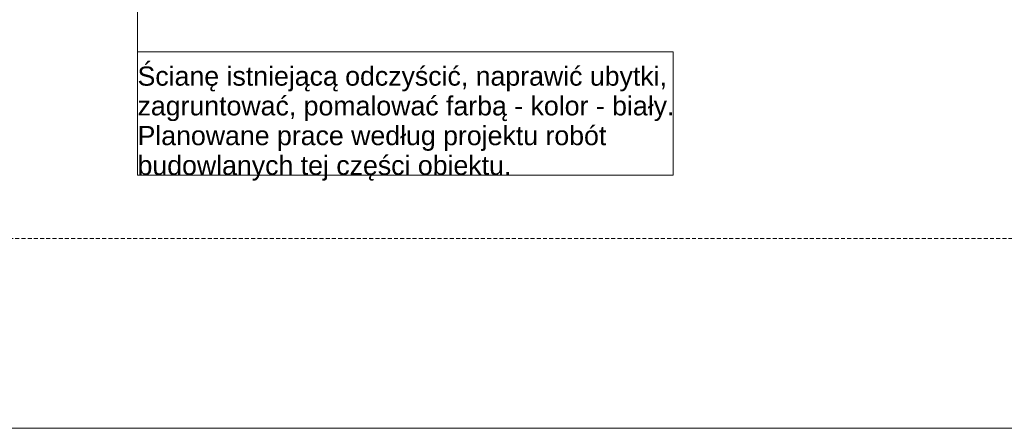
# Model space of a CAD drawing. Extents: x 180 to 6240, y 54 to 2910.
# Tile 6 of 17: x 1422 to 2659, y 60 to 573. Entities that reach past the tile are written whole.
import ezdxf
from ezdxf.xclip import XClip

# ---------------------------------------------------------------- set-up
doc = ezdxf.new("R2010")
doc.units = 0
doc.header["$MEASUREMENT"] = 0
doc.header["$XCLIPFRAME"] = 0
doc.linetypes.add('Przerywana długa', pattern=[78, 50, -28])
for name, color, linetype in [('810-G Ogólne', 7, 'Continuous'), ('820-G Rysunki Obrazki', 7, 'Continuous'), ('840-G Znaczniki ogólne', 7, 'Continuous')]:
    doc.layers.add(name, color=color, linetype=linetype)
doc.styles.add('STYL_AUTOMATYCZNY_3', font='arial.ttf')

# ---------------------------------------------------------------- blocks, each defined once
blk = doc.blocks.new('Rysunek_1_1', base_point=(4271.1, -7264.2))
at = {"layer": '820-G Rysunki Obrazki', "color": 154, "linetype": 'Continuous', "lineweight": 13, "ltscale": 0.2}
for p, q in [((1570, 897.8), (1570, 377.6)), ((2243, 532.4), (1570, 532.4)), ((1570, 532.4), (1570, 377.6)), ((2243, 377.6), (2243, 532.4)), ((1570, 377.6), (2243, 377.6)), ((1570, 377.6), (2243, 377.6))]:
    blk.add_line(p, q, dxfattribs=at)
at = {"layer": '820-G Rysunki Obrazki', "color": 154, "linetype": 'Continuous', "lineweight": 13, "insert": (1570, 370.7), "char_height": 24, "attachment_point": 7, "line_spacing_factor": 0.932798, "style": 'STYL_AUTOMATYCZNY_3'}
blk.add_mtext('\\A1;{\\pql;\\fArial|b0|i0|c238|p0;\\W1.000000;Ścianę istniejącą odczyścić, naprawić ubytki, \\P\\pql;\\fArial|b0|i0|c238|p0;\\W1.000000;zagruntować, pomalować farbą - kolor - biały.\\fArial|b0|i0|c238|p0;\\W1.000000; \\P\\pql;\\fArial|b0|i0|c238|p0;\\W1.000000;Planowane prace według projektu robót \\P\\pql;\\fArial|b0|i0|c238|p0;\\W1.000000;budowlanych tej części obiektu.}', dxfattribs=at)

msp = doc.modelspace()

# ---------------------------------------------------------------- linework, layer by layer
at = {"layer": '810-G Ogólne', "color": 7, "linetype": 'Continuous', "lineweight": 13, "ltscale": 0.1}
msp.add_line((5240, 60), (180, 60), dxfattribs=at)
at = {"layer": '840-G Znaczniki ogólne', "color": 8, "linetype": 'Przerywana długa', "lineweight": 13, "ltscale": 0.1}
msp.add_lwpolyline([(239.3, 2697.2), (5076, 2697.2), (5076, 2429.8), (5298, 2429.8), (5298, 298), (239.3, 298)], close=True, dxfattribs=at)

# ---------------------------------------------------------------- block references
at = {"layer": '820-G Rysunki Obrazki', "color": 7, "linetype": 'Continuous', "lineweight": 13, "ltscale": 0.1}
ref = msp.add_blockref('Rysunek_1_1', (4271.1, -7264.2), dxfattribs=at)
XClip(ref).set_block_clipping_path([(239.3222180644, 297.9939572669), (5297.9618786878, 297.9939572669), (5297.9618786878, 2429.8300772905), (5076.0038870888, 2429.8300772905), (5076.0038870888, 2697.1691597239), (239.3222180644, 2697.1691597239)])

doc.saveas('drawing.dxf')
